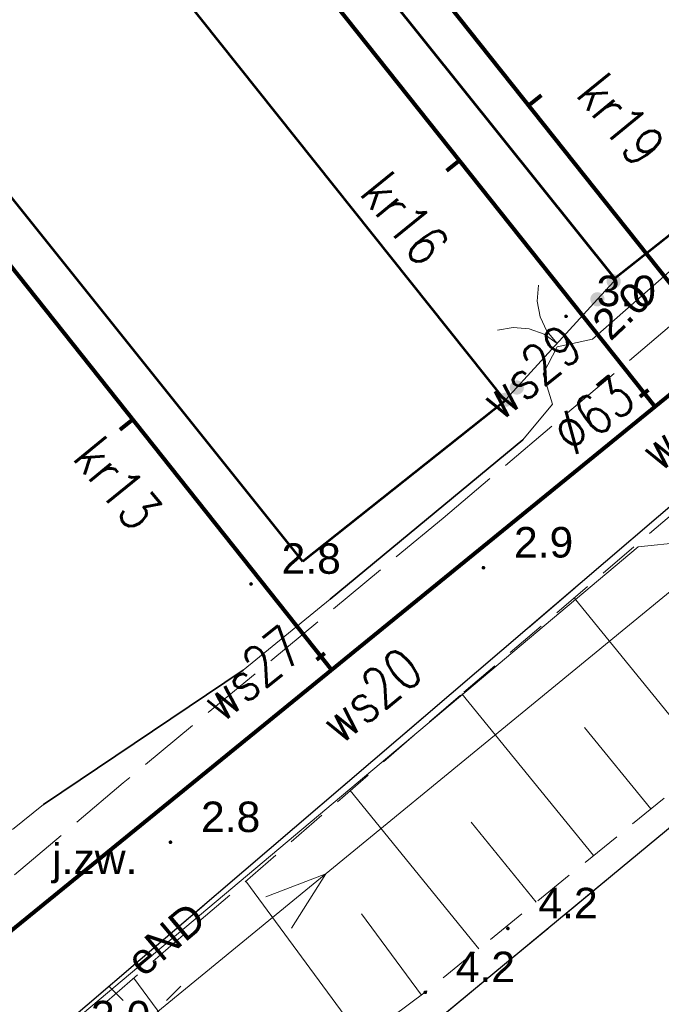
# Model space of a CAD drawing. Extents: x 5474185 to 5474933, y 5916077 to 5916824.
# Tile 164 of 256: x 5474613 to 5474629, y 5916347 to 5916372. Entities that reach past the tile are written whole.
import ezdxf
from ezdxf.enums import TextEntityAlignment as Align

# ---------------------------------------------------------------- set-up
doc = ezdxf.new("R2010")
doc.units = 0
doc.linetypes.add('PRZER2-1', pattern=[1.5, 1, -0.5])
doc.linetypes.add('PRZER3-1', pattern=[2, 1.5, -0.5])
for name, color, linetype, lineweight in [('GESBZO', 253, 'CONTINUOUS', 50), ('GSLKBR', 253, 'CONTINUOUS', 18), ('GSLKOG', 253, 'CONTINUOUS', 35), ('GSLKRW', 253, 'CONTINUOUS', 25), ('GSPWPN', 253, 'CONTINUOUS', 13), ('GSPWPN_O', 253, 'CONTINUOUS', 13), ('GSSKOA', 253, 'CONTINUOUS', 18), ('GSSKOA_O', 253, 'CONTINUOUS', 18), ('GSSZSN', 254, 'CONTINUOUS', 18), ('GULEPR', 254, 'CONTINUOUS', 18), ('GULEPR_O', 254, 'CONTINUOUS', 18), ('GULLOB', 254, 'CONTINUOUS', 35), ('GULTPR', 254, 'CONTINUOUS', 18), ('GUPELA', 254, 'CONTINUOUS', 18), ('GUPPRZ_O', 40, 'CONTINUOUS', 18), ('IS HP zasięg', 251, 'CONTINUOUS', 20), ('IS opis', 7, 'CONTINUOUS', 20)]:
    doc.layers.add(name, color=color, linetype=linetype, lineweight=lineweight)
doc.layers.add('is SZKLARNIA KRANY', color=5, linetype='CONTINUOUS')
doc.styles.add('Arial', font='arial.ttf')
doc.styles.get("Standard").update_dxf_attribs({"font": 'simplex.shx'})

msp = doc.modelspace()

# ---------------------------------------------------------------- hatches: boundary and pattern name
at = {"layer": 'GSLKOG'}
for points in [[(5474627.558324, 5916365.085198), (5474627.512799, 5916365.089), (5474627.469808, 5916365.104455), (5474627.432282, 5916365.13051), (5474627.402779, 5916365.16539), (5474627.383309, 5916365.206718), (5474627.375198, 5916365.251676), (5474627.379, 5916365.297201), (5474627.394455, 5916365.340192), (5474627.42051, 5916365.377718), (5474627.45539, 5916365.407221), (5474627.496718, 5916365.426691), (5474627.541676, 5916365.434802), (5474627.587201, 5916365.431), (5474627.630192, 5916365.415545), (5474627.667718, 5916365.38949), (5474627.697221, 5916365.35461), (5474627.716691, 5916365.313282), (5474627.724802, 5916365.268324), (5474627.721, 5916365.222799), (5474627.705545, 5916365.179808), (5474627.67949, 5916365.142282), (5474627.64461, 5916365.112779), (5474627.603282, 5916365.093309)], [(5474627.158324, 5916364.645198), (5474627.112799, 5916364.649), (5474627.069808, 5916364.664455), (5474627.032282, 5916364.69051), (5474627.002779, 5916364.72539), (5474626.983309, 5916364.766718), (5474626.975198, 5916364.811676), (5474626.979, 5916364.857201), (5474626.994455, 5916364.900192), (5474627.02051, 5916364.937718), (5474627.05539, 5916364.967221), (5474627.096718, 5916364.986691), (5474627.141676, 5916364.994802), (5474627.187201, 5916364.991), (5474627.230192, 5916364.975545), (5474627.267718, 5916364.94949), (5474627.297221, 5916364.91461), (5474627.316691, 5916364.873282), (5474627.324802, 5916364.828324), (5474627.321, 5916364.782799), (5474627.305545, 5916364.739808), (5474627.27949, 5916364.702282), (5474627.24461, 5916364.672779), (5474627.203282, 5916364.653309)], [(5474625.176031, 5916362.475104), (5474625.130559, 5916362.479503), (5474625.087775, 5916362.49552), (5474625.050594, 5916362.522065), (5474625.021551, 5916362.557329), (5474625.002625, 5916362.598908), (5474624.995104, 5916362.643969), (5474624.999503, 5916362.689441), (5474625.01552, 5916362.732225), (5474625.042065, 5916362.769406), (5474625.077329, 5916362.798449), (5474625.118908, 5916362.817375), (5474625.163969, 5916362.824896), (5474625.209441, 5916362.820497), (5474625.252225, 5916362.80448), (5474625.289406, 5916362.777935), (5474625.318449, 5916362.742671), (5474625.337375, 5916362.701092), (5474625.344896, 5916362.656031), (5474625.340497, 5916362.610559), (5474625.32448, 5916362.567775), (5474625.297935, 5916362.530594), (5474625.262671, 5916362.501551), (5474625.221092, 5916362.482625)], [(5474624.896031, 5916362.175104), (5474624.850559, 5916362.179503), (5474624.807775, 5916362.19552), (5474624.770594, 5916362.222065), (5474624.741551, 5916362.257329), (5474624.722625, 5916362.298908), (5474624.715104, 5916362.343969), (5474624.719503, 5916362.389441), (5474624.73552, 5916362.432225), (5474624.762065, 5916362.469406), (5474624.797329, 5916362.498449), (5474624.838908, 5916362.517375), (5474624.883969, 5916362.524896), (5474624.929441, 5916362.520497), (5474624.972225, 5916362.50448), (5474625.009406, 5916362.477935), (5474625.038449, 5916362.442671), (5474625.057375, 5916362.401092), (5474625.064896, 5916362.356031), (5474625.060497, 5916362.310559), (5474625.04448, 5916362.267775), (5474625.017935, 5916362.230594), (5474624.982671, 5916362.201551), (5474624.941092, 5916362.182625)]]:
    msp.add_hatch(color=256, dxfattribs=at).paths.add_polyline_path(points)
at = {"layer": 'GSPWPN'}
for points in [[(5474626.38, 5916364.355), (5474626.368353, 5916364.356533), (5474626.3575, 5916364.361029), (5474626.34818, 5916364.36818), (5474626.341029, 5916364.3775), (5474626.336533, 5916364.388353), (5474626.335, 5916364.4), (5474626.336533, 5916364.411647), (5474626.341029, 5916364.4225), (5474626.34818, 5916364.43182), (5474626.3575, 5916364.438971), (5474626.368353, 5916364.443467), (5474626.38, 5916364.445), (5474626.391647, 5916364.443467), (5474626.4025, 5916364.438971), (5474626.41182, 5916364.43182), (5474626.418971, 5916364.4225), (5474626.423467, 5916364.411647), (5474626.425, 5916364.4), (5474626.423467, 5916364.388353), (5474626.418971, 5916364.3775), (5474626.41182, 5916364.36818), (5474626.4025, 5916364.361029), (5474626.391647, 5916364.356533)], [(5474624.35, 5916358.175), (5474624.338353, 5916358.176533), (5474624.3275, 5916358.181029), (5474624.31818, 5916358.18818), (5474624.311029, 5916358.1975), (5474624.306533, 5916358.208353), (5474624.305, 5916358.22), (5474624.306533, 5916358.231647), (5474624.311029, 5916358.2425), (5474624.31818, 5916358.25182), (5474624.3275, 5916358.258971), (5474624.338353, 5916358.263467), (5474624.35, 5916358.265), (5474624.361647, 5916358.263467), (5474624.3725, 5916358.258971), (5474624.38182, 5916358.25182), (5474624.388971, 5916358.2425), (5474624.393467, 5916358.231647), (5474624.395, 5916358.22), (5474624.393467, 5916358.208353), (5474624.388971, 5916358.1975), (5474624.38182, 5916358.18818), (5474624.3725, 5916358.181029), (5474624.361647, 5916358.176533)], [(5474618.64, 5916357.775), (5474618.628353, 5916357.776533), (5474618.6175, 5916357.781029), (5474618.60818, 5916357.78818), (5474618.601029, 5916357.7975), (5474618.596533, 5916357.808353), (5474618.595, 5916357.82), (5474618.596533, 5916357.831647), (5474618.601029, 5916357.8425), (5474618.60818, 5916357.85182), (5474618.6175, 5916357.858971), (5474618.628353, 5916357.863467), (5474618.64, 5916357.865), (5474618.651647, 5916357.863467), (5474618.6625, 5916357.858971), (5474618.67182, 5916357.85182), (5474618.678971, 5916357.8425), (5474618.683467, 5916357.831647), (5474618.685, 5916357.82), (5474618.683467, 5916357.808353), (5474618.678971, 5916357.7975), (5474618.67182, 5916357.78818), (5474618.6625, 5916357.781029), (5474618.651647, 5916357.776533)], [(5474616.66, 5916351.425), (5474616.648353, 5916351.426533), (5474616.6375, 5916351.431029), (5474616.62818, 5916351.43818), (5474616.621029, 5916351.4475), (5474616.616533, 5916351.458353), (5474616.615, 5916351.47), (5474616.616533, 5916351.481647), (5474616.621029, 5916351.4925), (5474616.62818, 5916351.50182), (5474616.6375, 5916351.508971), (5474616.648353, 5916351.513467), (5474616.66, 5916351.515), (5474616.671647, 5916351.513467), (5474616.6825, 5916351.508971), (5474616.69182, 5916351.50182), (5474616.698971, 5916351.4925), (5474616.703467, 5916351.481647), (5474616.705, 5916351.47), (5474616.703467, 5916351.458353), (5474616.698971, 5916351.4475), (5474616.69182, 5916351.43818), (5474616.6825, 5916351.431029), (5474616.671647, 5916351.426533)], [(5474624.95, 5916349.305), (5474624.938353, 5916349.306533), (5474624.9275, 5916349.311029), (5474624.91818, 5916349.31818), (5474624.911029, 5916349.3275), (5474624.906533, 5916349.338353), (5474624.905, 5916349.35), (5474624.906533, 5916349.361647), (5474624.911029, 5916349.3725), (5474624.91818, 5916349.38182), (5474624.9275, 5916349.388971), (5474624.938353, 5916349.393467), (5474624.95, 5916349.395), (5474624.961647, 5916349.393467), (5474624.9725, 5916349.388971), (5474624.98182, 5916349.38182), (5474624.988971, 5916349.3725), (5474624.993467, 5916349.361647), (5474624.995, 5916349.35), (5474624.993467, 5916349.338353), (5474624.988971, 5916349.3275), (5474624.98182, 5916349.31818), (5474624.9725, 5916349.311029), (5474624.961647, 5916349.306533)], [(5474622.92, 5916347.735), (5474622.908353, 5916347.736533), (5474622.8975, 5916347.741029), (5474622.88818, 5916347.74818), (5474622.881029, 5916347.7575), (5474622.876533, 5916347.768353), (5474622.875, 5916347.78), (5474622.876533, 5916347.791647), (5474622.881029, 5916347.8025), (5474622.88818, 5916347.81182), (5474622.8975, 5916347.818971), (5474622.908353, 5916347.823467), (5474622.92, 5916347.825), (5474622.931647, 5916347.823467), (5474622.9425, 5916347.818971), (5474622.95182, 5916347.81182), (5474622.958971, 5916347.8025), (5474622.963467, 5916347.791647), (5474622.965, 5916347.78), (5474622.963467, 5916347.768353), (5474622.958971, 5916347.7575), (5474622.95182, 5916347.74818), (5474622.9425, 5916347.741029), (5474622.931647, 5916347.736533)]]:
    msp.add_hatch(color=256, dxfattribs=at).paths.add_polyline_path(points)

# ---------------------------------------------------------------- linework, layer by layer
at = {"layer": 'GESBZO', "linetype": 'Continuous', "lineweight": 53}
for p, q in [((5474627.58, 5916365.33, 10.18), (5474603.52, 5916395.37, 10.18)), ((5474600.45, 5916393.02, 10.18), (5474624.88, 5916362.32, 10.18)), ((5474619.91, 5916358.37, 10.18), (5474595.44, 5916388.97, 10.18)), ((5474634.8, 5916371.06, 10.18), (5474627.58, 5916365.33, 10.18)), ((5474624.88, 5916362.32, 10.18), (5474619.91, 5916358.37, 10.18))]:
    msp.add_line(p, q, dxfattribs=at)
at = {"layer": 'GSLKBR', "elevation": 10.18, "flags": 128}
for points in [[(5474626.16, 5916363.735), (5474625.907663, 5916364.034433), (5474625.741424, 5916364.388972), (5474625.672611, 5916364.774457), (5474625.705913, 5916365.164617)], [(5474624.694872, 5916364.056557), (5474625.080356, 5916364.12537), (5474625.470516, 5916364.092068), (5474625.838762, 5916363.958921), (5474626.16, 5916363.735)]]:
    msp.add_lwpolyline(points, dxfattribs=at)
at = {"layer": 'GSLKBR', "linetype": 'Continuous', "lineweight": 18, "elevation": 10.18, "flags": 128}
msp.add_lwpolyline([(5474627.15, 5916364.82), (5474625.17, 5916362.65)], dxfattribs=at)
at = {"layer": 'GSLKOG', "linetype": 'Continuous', "lineweight": 35, "elevation": 10.18, "flags": 128}
for points in [[(5474627.15, 5916364.82), (5474627.55, 5916365.26)], [(5474624.89, 5916362.35), (5474625.17, 5916362.65)]]:
    msp.add_lwpolyline(points, dxfattribs=at)
at = {"layer": 'GSLKRW', "linetype": 'Continuous', "lineweight": 30}
for p, q in [((5474634.8, 5916364.74, 10.18), (5474598.1, 5916333.34, 10.18)), ((5474630.55, 5916353.17, 10.18), (5474624.39, 5916348.07, 10.18)), ((5474624.39, 5916348.07, 10.18), (5474616.55, 5916341.58, 10.18))]:
    msp.add_line(p, q, dxfattribs=at)
at = {"layer": 'GSSKOA', "linetype": 'PRZER3-1', "lineweight": 13}
for p, q in [((5474632.14, 5916366.87, 10.18), (5474623.36, 5916359.44, 10.18)), ((5474598.1, 5916333.34, 10.18), (5474634.8, 5916364.74, 10.18)), ((5474623.36, 5916359.44, 10.18), (5474615.5, 5916352.93, 10.18)), ((5474630.55, 5916353.17, 10.18), (5474624.39, 5916348.07, 10.18)), ((5474615.5, 5916352.93, 10.18), (5474608.08, 5916346.64, 10.18)), ((5474624.39, 5916348.07, 10.18), (5474616.55, 5916341.58, 10.18))]:
    msp.add_line(p, q, dxfattribs=at)
at = {"layer": 'GSSZSN', "linetype": 'PRZER2-1', "lineweight": 13}
for p, q in [((5474623.87, 5916355.16, 10.06), (5474631.5, 5916361.69, 10.06)), ((5474613.96, 5916346.57, 10.06), (5474623.87, 5916355.16, 10.06)), ((5474629.95, 5916353.5, 10.06), (5474622.92, 5916347.78, 10.06)), ((5474622.92, 5916347.78, 10.06), (5474614.28, 5916341.42, 10.06))]:
    msp.add_line(p, q, dxfattribs=at)
at = {"layer": 'GSSZSN', "linetype": 'Continuous', "lineweight": 18, "elevation": 10.06, "flags": 128}
for points in [[(5474629.869578, 5916353.434564), (5474626.579146, 5916357.478574)], [(5474627.054078, 5916351.143716), (5474623.820862, 5916355.117407)], [(5474628.461828, 5916352.28914), (5474626.830851, 5916354.293645)], [(5474624.238578, 5916348.852868), (5474621.076757, 5916352.738813)], [(5474625.646328, 5916349.998292), (5474624.047569, 5916351.963201)], [(5474621.365835, 5916346.635962), (5474618.510738, 5916350.514585)], [(5474622.827418, 5916347.711849), (5474621.35695, 5916349.709466)], [(5474618.442671, 5916344.484188), (5474615.759249, 5916348.129591)]]:
    msp.add_lwpolyline(points, dxfattribs=at)
at = {"layer": 'GULEPR', "linetype": 'Continuous', "lineweight": 13}
for p, q in [((5474616.03, 5916347.05, 10.14), (5474635.1, 5916362.69, 10.14)), ((5474631.45, 5916359.09, 10.14), (5474628.15, 5916358.73, 10.14)), ((5474628.15, 5916358.73, 10.14), (5474605.06, 5916339.32, 10.14))]:
    msp.add_line(p, q, dxfattribs=at)
at = {"layer": 'GULEPR', "elevation": 10.14, "flags": 128}
msp.add_lwpolyline([(5474619.63324, 5916349.358498), (5474620.475993, 5916350.69632), (5474618.999097, 5916350.131714)], dxfattribs=at)
at = {"layer": 'GULLOB', "linetype": 'Continuous', "lineweight": 35, "elevation": 10.12, "flags": 128}
for points in [[(5474620.58, 5916357.45), (5474625.32, 5916361.36)], [(5474613.54, 5916352.4), (5474618.45, 5916355.7)]]:
    msp.add_lwpolyline(points, dxfattribs=at)
at = {"layer": 'GULTPR', "linetype": 'Continuous', "lineweight": 13}
for p, q in [((5474627.03, 5916363.84, 10.14), (5474634.41, 5916370.34, 10.14)), ((5474625.82, 5916362.99, 10.14), (5474626.16, 5916363.65, 10.14)), ((5474626.16, 5916363.65, 10.14), (5474627.03, 5916363.84, 10.14)), ((5474626.05, 5916362.24, 10.14), (5474625.82, 5916362.99, 10.14)), ((5474625.32, 5916361.36, 10.14), (5474626.05, 5916362.24, 10.14)), ((5474620.58, 5916357.45, 10.14), (5474625.32, 5916361.36, 10.14)), ((5474618.45, 5916355.7, 10.14), (5474620.58, 5916357.45, 10.14)), ((5474613.54, 5916352.4, 10.14), (5474618.45, 5916355.7, 10.14)), ((5474612.78, 5916351.78, 10.14), (5474613.54, 5916352.4, 10.14))]:
    msp.add_line(p, q, dxfattribs=at)
at = {"layer": 'GUPELA', "elevation": 10.15, "flags": 128}
for points in [[(5474615.146117, 5916347.933883), (5474615.49967, 5916347.58033)], [(5474616.913883, 5916347.933883), (5474616.56033, 5916347.58033)]]:
    msp.add_lwpolyline(points, dxfattribs=at)
at = {"layer": 'IS HP zasięg', "lineweight": 15, "ltscale": 0.7}
msp.add_circle((5474657.383907, 5916363.309527, 10.18), 75, dxfattribs=at)
at = {"layer": 'IS HP zasięg', "lineweight": 20, "ltscale": 0.7}
msp.add_circle((5474618.317819, 5916309.855134, 10.16), 75, dxfattribs=at)
at = {"layer": 'is SZKLARNIA KRANY', "lineweight": 80, "ltscale": 0.7}
for p, q in [((5474604.293132, 5916396.239472), (5474630.247326, 5916363.554042)), ((5474602.574402, 5916394.912019), (5474628.563611, 5916362.182494)), ((5474594.508044, 5916388.590112), (5474620.617273, 5916355.709439)), ((5474600.479475, 5916339.305266), (5474640.328617, 5916371.766223)), ((5474625.459455, 5916369.583651), (5474625.777362, 5916369.836089, 10.18)), ((5474623.7589, 5916368.233309), (5474623.440993, 5916367.980872, 10.18)), ((5474628.199738, 5916362.432115), (5474628.402935, 5916362.593465)), ((5474615.733092, 5916361.860335), (5474615.415185, 5916361.607898, 10.18)), ((5474620.2534, 5916355.959059), (5474620.456597, 5916356.12041))]:
    msp.add_line(p, q, dxfattribs=at)

# ---------------------------------------------------------------- texts
at = {"layer": 'GSPWPN_O', "linetype": 'Continuous', "lineweight": 0, "style": 'Arial'}
for s, p in [('3.0', (5474627.13, 5916364.65, 10.8)), ('2.9', (5474625.1, 5916358.47, 10.8)), ('2.8', (5474619.39, 5916358.07, 10.8)), ('2.8', (5474617.41, 5916351.72, 10.8)), ('4.2', (5474625.7, 5916349.6, 10.8)), ('4.2', (5474623.67, 5916348.03, 10.8)), ('3.0', (5474614.71, 5916346.82, 10.8))]:
    msp.add_text(s, height=0.75, dxfattribs=at).set_placement(p)
at = {"layer": 'GSSKOA_O', "linetype": 'Continuous', "lineweight": 0, "style": 'Arial'}
msp.add_text('j.zw.', height=0.75, dxfattribs=at).set_placement((5474614.8, 5916350.685732, 10.8), align=Align.CENTER)
at = {"layer": 'GULEPR_O', "linetype": 'Continuous', "lineweight": 0, "style": 'Arial'}
msp.add_text('eND', height=0.75, rotation=40.049897, dxfattribs=at).set_placement((5474616.789675, 5916348.803662, 10.8), align=Align.CENTER)
at = {"layer": 'GUPPRZ_O', "linetype": 'Continuous', "lineweight": 0, "style": 'Arial'}
msp.add_text('2.0', height=0.75, rotation=43.468762, dxfattribs=at).set_placement((5474627.469628, 5916363.769306, 10.8))
at = {"layer": 'IS opis', "lineweight": 80, "ltscale": 0.7, "width": 0.8}
for s, rotation, p in [('kr19', 309.1661268, (5474626.589708, 5916369.848645, 30.529713)), ('kr16', 309.1661268, (5474621.278456, 5916367.416947, 30.529713)), ('∅63', 39.1661268, (5474626.568703, 5916360.946535)), ('kr13', 309.1661268, (5474614.220254, 5916360.90989, 30.529713)), ('ws27', 39.1661269, (5474617.914182, 5916354.376269)), ('ws20', 39.1661269, (5474620.843383, 5916353.842983, 10.18))]:
    msp.add_text(s, height=1, rotation=rotation, dxfattribs=at).set_placement(p)
for s, p in [('ws29', (5474626.867728, 5916363.505383)), ('ws19', (5474630.779035, 5916362.249261, 10.06))]:
    msp.add_text(s, height=1, rotation=39.1661269, dxfattribs=at).set_placement(p, align=Align.RIGHT)

doc.saveas('drawing.dxf')
